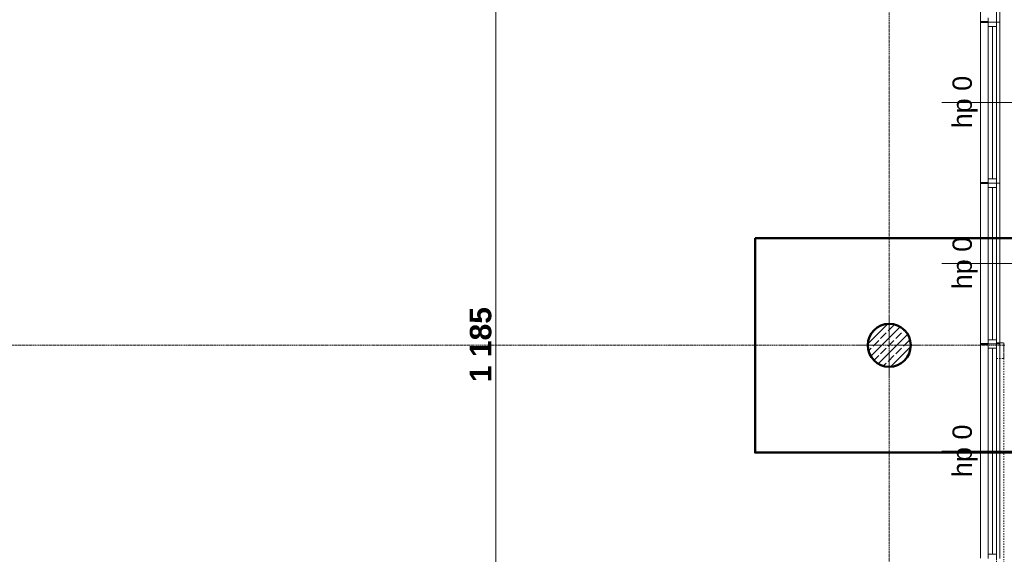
# Model space of a CAD drawing. Extents: x -7314 to 11761, y 144 to 9383.
# Tile 44 of 193: x 2503 to 3420, y 1792 to 2290. Entities that reach past the tile are written whole.
import ezdxf
from ezdxf.xclip import XClip

# ---------------------------------------------------------------- set-up
doc = ezdxf.new("R2010")
doc.units = 0
doc.header["$MEASUREMENT"] = 0
doc.header["$XCLIPFRAME"] = 0
for name, pattern in [('Krawędzie ukryte', [68, 48, -20]), ('Przerywana', [96, 48, -48]), ('Przerywana gęsta', [36, 24, -12]), ('Wipeout_Contour', [20000, 0, -20000])]:
    doc.linetypes.add(name, pattern=pattern)
for name, color, linetype in [('FORMA - Arch 01 - 220-A Ściany', 7, 'Continuous'), ('FORMA - Arch 01 - 410-K Osie', 7, 'Continuous'), ('FORMA - Arch 01 - 440-K Słupy', 7, 'Continuous'), ('FORMA - Arch 04 - Wymiary ogólne', 7, 'Continuous')]:
    doc.layers.add(name, color=color, linetype=linetype)
doc.styles.add('STYL_AUTOMATYCZNY_2', font='arial.ttf')
doc.styles.add('STYL_AUTOMATYCZNY_9', font='arial.ttf')
pattern_1 = [(45, (4185.3, -5972.398), (-17.67767, 17.67767), []), (45, (4181.764, -5968.863), (-17.67767, 17.67767), []), (45, (4178.229, -5965.327), (-17.67767, 17.67767), [])]

# ---------------------------------------------------------------- blocks, each defined once
blk = doc.blocks.new('Rysunek_1_1', base_point=(4185.3, -5972.4))
at = {"color": 7, "linetype": 'Przerywana', "lineweight": 13, "ltscale": 0.025, "flags": 128}
blk.add_lwpolyline([(3419.59, 1388.12), (3419.59, 1989.34), (3413.03, 1989.34), (3413.03, 1388.12)], dxfattribs=at)
blk.add_lwpolyline([(3413.03, 1974.67), (3419.59, 1974.67), (3419.59, 1989.34), (3413.03, 1989.34)], close=True, dxfattribs=at)
at = {"layer": 'FORMA - Arch 01 - 220-A Ściany', "color": 7, "linetype": 'Continuous', "lineweight": 13, "ltscale": 0.025}
for p, q in [((3413.04, 2288.12), (3416.04, 2288.12)), ((3413.04, 2138.12), (3416.04, 2138.12)), ((3416.04, 2138.12), (3416.04, 1988.12)), ((3416.04, 1988.12), (3413.04, 1988.12))]:
    blk.add_line(p, q, dxfattribs=at)
at = {"layer": 'FORMA - Arch 01 - 220-A Ściany', "color": 7, "linetype": 'Przerywana gęsta', "lineweight": 13, "ltscale": 0.025}
blk.add_line((3413.04, 2138.12), (3413.04, 1988.12), dxfattribs=at)
at = {"layer": 'FORMA - Arch 04 - Wymiary ogólne', "color": 154, "linetype": 'Continuous', "lineweight": 13, "ltscale": 0.025}
blk.add_line((2946.61, 1394.4), (2946.61, 2579.4), dxfattribs=at)
at = {"layer": 'FORMA - Arch 01 - 220-A Ściany', "color": 7, "linetype": 'Continuous', "lineweight": 13, "char_height": 18, "attachment_point": 7, "rotation": 90, "style": 'STYL_AUTOMATYCZNY_2'}
for insert in [(3395.37, 2189.09), (3395.37, 2039.09), (3395.37, 1864.09)]:
    blk.add_mtext('\\A1;{\\pql;\\pt0;\\fArial|b0|i0|c238|p0;\\W1.000000;hp 0\\fArial|b0|i0|c238|p0;\\W1.000000;\\A1{\\H.66x;\\S^  ;}\\fArial|b0|i0|c238|p0;\\W1.000000;\\fArial|b0|i0|c238|p0;\\W1.000000;}', dxfattribs=dict(at, insert=insert))
at = {"layer": 'FORMA - Arch 04 - Wymiary ogólne', "color": 154, "linetype": 'Continuous', "lineweight": 13, "insert": (2942.61, 1952.58), "char_height": 20, "width": 68.6384, "attachment_point": 7, "rotation": 90, "style": 'STYL_AUTOMATYCZNY_9'}
blk.add_mtext('\\A1;{\\pql;\\fArial|b1|i0|c238|p0;\\W1.000000;1\xa0185}', dxfattribs=at)
at = {"color": 254, "linetype": 'Wipeout_Contour', "lineweight": 0, "ltscale": 20495.132895}
blk.add_wipeout([(3398.04, 2287.62), (3405.04, 2287.62), (3405.04, 2288.12), (3398.54, 2288.12), (3398.04, 2288.12)], dxfattribs=at).dxf.layer = 'FORMA - Arch 01 - 220-A Ściany'
at = {"color": 254, "linetype": 'Wipeout_Contour', "lineweight": 0, "ltscale": 20086.135449}
blk.add_wipeout([(3398.04, 2137.62), (3405.04, 2137.62), (3405.04, 2138.12), (3398.54, 2138.12), (3398.04, 2138.12)], dxfattribs=at).dxf.layer = 'FORMA - Arch 01 - 220-A Ściany'
at = {"color": 254, "linetype": 'Wipeout_Contour', "lineweight": 0, "ltscale": 19697.717381}
blk.add_wipeout([(3398.04, 1988.12), (3398.54, 1988.12), (3405.04, 1988.12), (3405.04, 1988.62), (3398.04, 1988.62)], dxfattribs=at).dxf.layer = 'FORMA - Arch 01 - 220-A Ściany'
at = {"color": 254, "linetype": 'Wipeout_Contour', "lineweight": 0, "ltscale": 61810.960554}
blk.add_wipeout([(3333.04, 1986.9), (3333.04, 1986.9), (3327.18, 2001.04), (3313.04, 2006.9), (3313.04, 2006.9), (3313.04, 2006.9), (3298.9, 2001.04), (3293.04, 1986.9), (3293.04, 1986.9), (3293.04, 1986.9), (3298.9, 1972.75), (3313.04, 1966.9), (3313.04, 1966.9), (3313.04, 1966.9), (3327.18, 1972.75)], dxfattribs=at).dxf.layer = 'FORMA - Arch 01 - 440-K Słupy'
at = {"layer": 'FORMA - Arch 01 - 220-A Ściany', "linetype": 'Continuous', "lineweight": 5}
h = blk.add_hatch(dxfattribs=at)
h.set_pattern_fill('Aluminium_0001', style=0, pattern_type=2)
h.set_pattern_definition(pattern_1)
h.paths.add_polyline_path([(3398.04, 2287.62), (3405.04, 2287.62), (3405.04, 2288.12), (3398.54, 2288.12), (3398.04, 2288.12)])
h = blk.add_hatch(dxfattribs=at)
h.set_pattern_fill('Aluminium_0001', style=0, pattern_type=2)
h.set_pattern_definition(pattern_1)
h.paths.add_polyline_path([(3398.04, 2137.62), (3405.04, 2137.62), (3405.04, 2138.12), (3398.54, 2138.12), (3398.04, 2138.12)])
h = blk.add_hatch(dxfattribs=at)
h.set_pattern_fill('Aluminium_0001', style=0, pattern_type=2)
h.set_pattern_definition(pattern_1)
h.paths.add_polyline_path([(3398.04, 1988.12), (3398.54, 1988.12), (3405.04, 1988.12), (3405.04, 1988.62), (3398.04, 1988.62)])
at = {"layer": 'FORMA - Arch 01 - 440-K Słupy', "linetype": 'Continuous', "lineweight": 5}
h = blk.add_hatch(dxfattribs=at)
h.set_pattern_fill('beton_zbrojony_gęsty_0001', style=0, pattern_type=2)
h.set_pattern_definition([(45, (4185.3, -5972.398), (-7.071068, 7.071068), []), (45, (4181.764, -5968.863), (-7.071068, 7.071068), [7.5, -2.5])])
h.paths.add_polyline_path([(3333.04, 1986.9, 0.414214), (3313.04, 2006.9, 0.414214), (3293.04, 1986.9, 0.414214), (3313.04, 1966.9, 0.414214)])
at = {"layer": 'FORMA - Arch 01 - 410-K Osie', "color": 7, "linetype": 'Krawędzie ukryte', "lineweight": 13, "ltscale": 0.025}
blk.add_line((3313.04, 567.07), (3313.04, 6163.06), dxfattribs=at)
at = {"layer": 'FORMA - Arch 01 - 440-K Słupy', "color": 1, "linetype": 'Continuous', "lineweight": 13, "ltscale": 0.025}
for p, q in [((3313.04, 1994.9), (3313.04, 2014.9)), ((3305.04, 1986.9), (3285.04, 1986.9)), ((3321.04, 1986.9), (3341.04, 1986.9)), ((3313.04, 1978.9), (3313.04, 1958.9))]:
    blk.add_line(p, q, dxfattribs=at)
at = {"layer": 'FORMA - Arch 01 - 440-K Słupy', "color": 7, "linetype": 'Continuous', "lineweight": 25, "ltscale": 0.025, "flags": 128}
blk.add_lwpolyline([(3333.04, 1986.9, -0.414214), (3313.04, 1966.9, -0.414214), (3293.04, 1986.9, -0.414214), (3313.04, 2006.9, -0.414214)], format="xyb", close=True, dxfattribs=at)
at = {"layer": 'FORMA - Arch 01 - 440-K Słupy', "color": 1, "linetype": 'Continuous', "lineweight": 13, "ltscale": 0.025}
blk.add_point((3313.04, 1986.9), dxfattribs=at)
at = {"color": 254, "linetype": 'Wipeout_Contour', "lineweight": 0, "ltscale": 20495.690748}
blk.add_wipeout([(3398.04, 2288.12), (3398.54, 2288.12), (3405.04, 2288.12), (3405.04, 2288.62), (3398.04, 2288.62)], dxfattribs=at).dxf.layer = 'FORMA - Arch 01 - 220-A Ściany'
at = {"color": 254, "linetype": 'Wipeout_Contour', "lineweight": 0, "ltscale": 20086.667334}
blk.add_wipeout([(3398.04, 2138.12), (3398.54, 2138.12), (3405.04, 2138.12), (3405.04, 2138.62), (3398.04, 2138.62)], dxfattribs=at).dxf.layer = 'FORMA - Arch 01 - 220-A Ściany'
at = {"color": 254, "linetype": 'Wipeout_Contour', "lineweight": 0, "ltscale": 19697.213059}
blk.add_wipeout([(3398.04, 1987.62), (3405.04, 1987.62), (3405.04, 1988.12), (3398.54, 1988.12), (3398.04, 1988.12)], dxfattribs=at).dxf.layer = 'FORMA - Arch 01 - 220-A Ściany'
at = {"layer": 'FORMA - Arch 01 - 220-A Ściany', "linetype": 'Continuous', "lineweight": 5}
h = blk.add_hatch(dxfattribs=at)
h.set_pattern_fill('Aluminium_0001', style=0, pattern_type=2)
h.set_pattern_definition(pattern_1)
h.paths.add_polyline_path([(3398.04, 2288.12), (3398.54, 2288.12), (3405.04, 2288.12), (3405.04, 2288.62), (3398.04, 2288.62)])
h = blk.add_hatch(dxfattribs=at)
h.set_pattern_fill('Aluminium_0001', style=0, pattern_type=2)
h.set_pattern_definition(pattern_1)
h.paths.add_polyline_path([(3398.04, 2138.12), (3398.54, 2138.12), (3405.04, 2138.12), (3405.04, 2138.62), (3398.04, 2138.62)])
h = blk.add_hatch(dxfattribs=at)
h.set_pattern_fill('Aluminium_0001', style=0, pattern_type=2)
h.set_pattern_definition(pattern_1)
h.paths.add_polyline_path([(3398.04, 1987.62), (3405.04, 1987.62), (3405.04, 1988.12), (3398.54, 1988.12), (3398.04, 1988.12)])
at = {"layer": 'FORMA - Arch 01 - 220-A Ściany', "color": 7, "linetype": 'Continuous', "lineweight": 13, "ltscale": 0.025}
for p, q in [((3398.04, 2437.62), (3398.04, 2288.62)), ((3398.04, 2287.62), (3398.04, 2138.62)), ((3398.04, 2137.62), (3398.04, 1988.62)), ((3398.04, 1987.62), (3398.04, 1788.62))]:
    blk.add_line(p, q, dxfattribs=at)
at = {"layer": 'FORMA - Arch 01 - 220-A Ściany', "color": 7, "linetype": 'Continuous', "lineweight": 15, "ltscale": 0.025}
for p, q in [((3405.04, 2288.62), (3398.04, 2288.62)), ((3398.04, 2288.12), (3398.04, 2288.62)), ((3398.04, 2288.12), (3398.04, 2288.62)), ((3398.04, 2288.12), (3398.04, 2287.62)), ((3398.04, 2288.12), (3398.04, 2287.62)), ((3405.04, 2287.62), (3398.04, 2287.62)), ((3405.04, 2288.12), (3405.04, 2288.62)), ((3405.04, 2288.12), (3405.04, 2287.62)), ((3405.04, 2138.62), (3398.04, 2138.62)), ((3398.04, 2138.12), (3398.04, 2138.62)), ((3398.04, 2138.12), (3398.04, 2138.62)), ((3398.04, 2138.12), (3398.04, 2137.62)), ((3398.04, 2138.12), (3398.04, 2137.62)), ((3405.04, 2137.62), (3398.04, 2137.62)), ((3405.04, 2138.12), (3405.04, 2138.62)), ((3405.04, 2138.12), (3405.04, 2137.62)), ((3405.04, 1988.62), (3398.04, 1988.62)), ((3398.04, 1988.12), (3398.04, 1988.62)), ((3398.04, 1988.12), (3398.04, 1988.62)), ((3398.04, 1988.12), (3398.04, 1987.62)), ((3398.04, 1988.12), (3398.04, 1987.62)), ((3405.04, 1987.62), (3398.04, 1987.62)), ((3405.04, 1988.12), (3405.04, 1988.62)), ((3405.04, 1988.12), (3405.04, 1987.62))]:
    blk.add_line(p, q, dxfattribs=at)
at = {"color": 254, "linetype": 'Wipeout_Contour', "lineweight": 0, "ltscale": 16092.021962}
blk.add_wipeout([(3413.04, 2138.12), (3405.04, 2138.12), (3405.04, 2134.12), (3413.04, 2134.12)], dxfattribs=at).dxf.layer = 'FORMA - Arch 01 - 220-A Ściany'
at = {"color": 254, "linetype": 'Wipeout_Contour', "lineweight": 0, "ltscale": 15789.689159}
blk.add_wipeout([(3405.04, 1988.12), (3413.04, 1988.12), (3413.04, 1992.12), (3405.04, 1992.12)], dxfattribs=at).dxf.layer = 'FORMA - Arch 01 - 220-A Ściany'
at = {"color": 254, "linetype": 'Wipeout_Contour', "lineweight": 0, "ltscale": 15940.732946}
blk.add_wipeout([(3413.04, 2134.12), (3405.04, 2134.12), (3405.04, 1992.12), (3413.04, 1992.12)], dxfattribs=at).dxf.layer = 'FORMA - Arch 01 - 220-A Ściany'
at = {"layer": 'FORMA - Arch 01 - 220-A Ściany', "color": 7, "linetype": 'Przerywana gęsta', "lineweight": 13, "ltscale": 0.025}
for p, q in [((3413.04, 2288.12), (3413.04, 2138.12)), ((3413.04, 1988.12), (3413.04, 1788.12))]:
    blk.add_line(p, q, dxfattribs=at)
at = {"layer": 'FORMA - Arch 01 - 220-A Ściany', "color": 7, "linetype": 'Continuous', "lineweight": 13, "ltscale": 0.025}
for p, q in [((3416.04, 2288.12), (3416.04, 2138.12)), ((3416.04, 2138.12), (3413.04, 2138.12)), ((3405.04, 1992.12), (3405.04, 2134.12)), ((3409.04, 2134.12), (3409.04, 1992.12)), ((3413.04, 2134.12), (3413.04, 1992.12)), ((3413.04, 1988.12), (3416.04, 1988.12)), ((3416.04, 1988.12), (3416.04, 1788.12))]:
    blk.add_line(p, q, dxfattribs=at)
at = {"layer": 'FORMA - Arch 01 - 220-A Ściany', "color": 7, "linetype": 'Continuous', "lineweight": 15, "ltscale": 0.025}
for p, q in [((3405.04, 2137.62), (3398.04, 2137.62)), ((3405.04, 2134.12), (3405.04, 2138.12)), ((3412.54, 2138.12), (3405.04, 2138.12)), ((3412.54, 2138.12), (3405.04, 2138.12)), ((3413.04, 2138.12), (3412.54, 2138.12)), ((3413.04, 2138.12), (3412.54, 2138.12)), ((3413.04, 2138.12), (3413.04, 2134.12)), ((3413.04, 2134.12), (3405.04, 2134.12)), ((3523.04, 2063.12), (3362.13, 2063.12)), ((3405.04, 1988.12), (3405.04, 1992.12)), ((3405.04, 1992.12), (3413.04, 1992.12)), ((3413.04, 1992.12), (3413.04, 1988.12)), ((3405.04, 1988.62), (3398.04, 1988.62)), ((3412.54, 1988.12), (3405.04, 1988.12)), ((3412.54, 1988.12), (3405.04, 1988.12)), ((3413.04, 1988.12), (3412.54, 1988.12)), ((3413.04, 1988.12), (3412.54, 1988.12))]:
    blk.add_line(p, q, dxfattribs=at)
at = {"color": 254, "linetype": 'Wipeout_Contour', "lineweight": 0, "ltscale": 16418.481574}
blk.add_wipeout([(3413.04, 2288.12), (3405.04, 2288.12), (3405.04, 2284.12), (3413.04, 2284.12)], dxfattribs=at).dxf.layer = 'FORMA - Arch 01 - 220-A Ściany'
at = {"color": 254, "linetype": 'Wipeout_Contour', "lineweight": 0, "ltscale": 16100.523281}
blk.add_wipeout([(3405.04, 2138.12), (3413.04, 2138.12), (3413.04, 2142.12), (3405.04, 2142.12)], dxfattribs=at).dxf.layer = 'FORMA - Arch 01 - 220-A Ściany'
at = {"color": 254, "linetype": 'Wipeout_Contour', "lineweight": 0, "ltscale": 15781.628706}
blk.add_wipeout([(3413.04, 1988.12), (3405.04, 1988.12), (3405.04, 1984.12), (3413.04, 1984.12)], dxfattribs=at).dxf.layer = 'FORMA - Arch 01 - 220-A Ściany'
at = {"color": 254, "linetype": 'Wipeout_Contour', "lineweight": 0, "ltscale": 16259.385832}
blk.add_wipeout([(3413.04, 2284.12), (3405.04, 2284.12), (3405.04, 2142.12), (3413.04, 2142.12)], dxfattribs=at).dxf.layer = 'FORMA - Arch 01 - 220-A Ściany'
at = {"color": 254, "linetype": 'Wipeout_Contour', "lineweight": 0, "ltscale": 15591.573813}
blk.add_wipeout([(3413.04, 1984.12), (3405.04, 1984.12), (3405.04, 1792.12), (3413.04, 1792.12)], dxfattribs=at).dxf.layer = 'FORMA - Arch 01 - 220-A Ściany'
at = {"layer": 'FORMA - Arch 01 - 220-A Ściany', "color": 7, "linetype": 'Przerywana gęsta', "lineweight": 13, "ltscale": 0.025}
blk.add_line((3413.04, 2438.12), (3413.04, 2288.12), dxfattribs=at)
at = {"layer": 'FORMA - Arch 01 - 220-A Ściany', "color": 7, "linetype": 'Continuous', "lineweight": 13, "ltscale": 0.025}
for p, q in [((3416.04, 2438.12), (3416.04, 2288.12)), ((3405.04, 2142.12), (3405.04, 2284.12)), ((3409.04, 2284.12), (3409.04, 2142.12)), ((3416.04, 2288.12), (3413.04, 2288.12)), ((3413.04, 2284.12), (3413.04, 2142.12)), ((3405.04, 1792.12), (3405.04, 1984.12)), ((3409.04, 1984.12), (3409.04, 1792.12)), ((3413.04, 1984.12), (3413.04, 1792.12))]:
    blk.add_line(p, q, dxfattribs=at)
at = {"layer": 'FORMA - Arch 01 - 220-A Ściany', "color": 7, "linetype": 'Continuous', "lineweight": 15, "ltscale": 0.025}
for p, q in [((3405.04, 2287.62), (3398.04, 2287.62)), ((3405.04, 2284.12), (3405.04, 2288.12)), ((3412.54, 2288.12), (3405.04, 2288.12)), ((3412.54, 2288.12), (3405.04, 2288.12)), ((3413.04, 2284.12), (3405.04, 2284.12)), ((3413.04, 2288.12), (3412.54, 2288.12)), ((3413.04, 2288.12), (3412.54, 2288.12)), ((3413.04, 2288.12), (3413.04, 2284.12)), ((3523.04, 2213.12), (3362.13, 2213.12)), ((3405.04, 2138.62), (3398.04, 2138.62)), ((3405.04, 2138.12), (3405.04, 2142.12)), ((3405.04, 2142.12), (3413.04, 2142.12)), ((3412.54, 2138.12), (3405.04, 2138.12)), ((3412.54, 2138.12), (3405.04, 2138.12)), ((3413.04, 2138.12), (3412.54, 2138.12)), ((3413.04, 2138.12), (3412.54, 2138.12)), ((3413.04, 2142.12), (3413.04, 2138.12)), ((3405.04, 1987.62), (3398.04, 1987.62)), ((3405.04, 1984.12), (3405.04, 1988.12)), ((3412.54, 1988.12), (3405.04, 1988.12)), ((3412.54, 1988.12), (3405.04, 1988.12)), ((3413.04, 1984.12), (3405.04, 1984.12)), ((3413.04, 1988.12), (3412.54, 1988.12)), ((3413.04, 1988.12), (3412.54, 1988.12)), ((3413.04, 1988.12), (3413.04, 1984.12)), ((3523.04, 1888.12), (3362.13, 1888.12)), ((3405.04, 1788.12), (3405.04, 1792.12)), ((3405.04, 1792.12), (3413.04, 1792.12)), ((3413.04, 1792.12), (3413.04, 1788.12))]:
    blk.add_line(p, q, dxfattribs=at)
at = {"layer": 'FORMA - Arch 01 - 410-K Osie', "color": 7, "linetype": 'Krawędzie ukryte', "lineweight": 13, "ltscale": 0.025}
blk.add_line((3420.76, 1986.9), (587.6, 1986.9), dxfattribs=at)
at = {"color": 254, "linetype": 'Wipeout_Contour', "lineweight": 0, "ltscale": 16427.398342}
blk.add_wipeout([(3405.04, 2288.12), (3413.04, 2288.12), (3413.04, 2292.12), (3405.04, 2292.12)], dxfattribs=at).dxf.layer = 'FORMA - Arch 01 - 220-A Ściany'
at = {"layer": 'FORMA - Arch 01 - 220-A Ściany', "color": 7, "linetype": 'Continuous', "lineweight": 15, "ltscale": 0.025}
for p, q in [((3405.04, 2288.62), (3398.04, 2288.62)), ((3405.04, 2288.12), (3405.04, 2292.12)), ((3412.54, 2288.12), (3405.04, 2288.12)), ((3412.54, 2288.12), (3405.04, 2288.12)), ((3413.04, 2288.12), (3412.54, 2288.12)), ((3413.04, 2288.12), (3412.54, 2288.12)), ((3413.04, 2292.12), (3413.04, 2288.12))]:
    blk.add_line(p, q, dxfattribs=at)

msp = doc.modelspace()

# ---------------------------------------------------------------- block references
at = {"lineweight": 20}
ref = msp.add_blockref('Rysunek_1_1', (4185.29965, -5972.39804), dxfattribs=at)
XClip(ref).set_block_clipping_path([(254.0251470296, 246.5573808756), (9689.7973583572, 9358.9497337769)])

# ---------------------------------------------------------------- next in the draw order: linework, layer by layer
at = {"lineweight": 50}
msp.add_lwpolyline([(3188.04065, 2086.89689), (3438.04065, 2086.89689), (3438.04065, 1886.89689), (3188.04065, 1886.89689), (3188.04065, 2086.89689)], dxfattribs=at)
msp.add_circle((3313.04065, 1986.89676), 20, dxfattribs=at)

doc.saveas('drawing.dxf')
